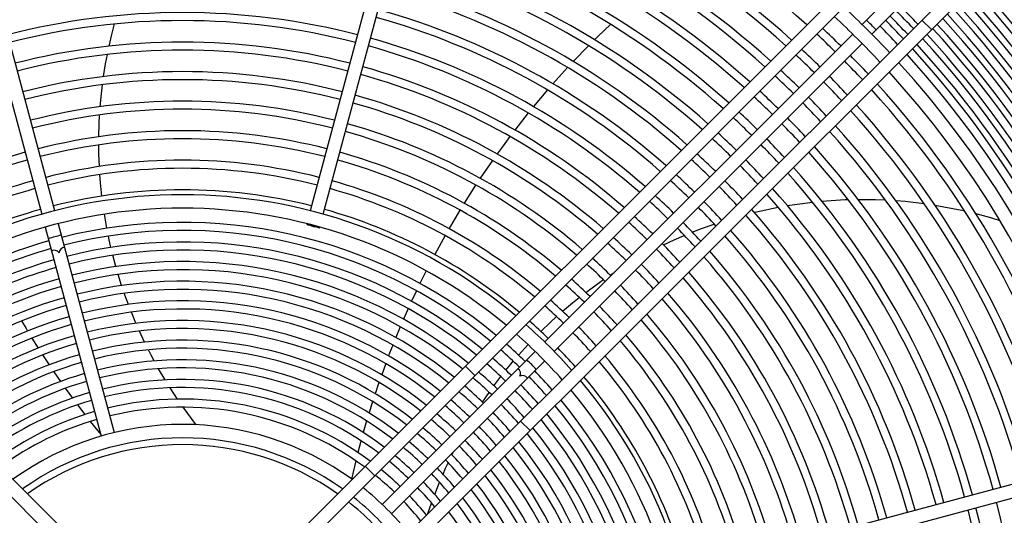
# Model space of a CAD drawing. Header units: centimetres. Extents: x -92429 to 178773, y 2337 to 428125.
# Tile 61 of 138: x 162468 to 162502, y 9173 to 9190. Entities that reach past the tile are written whole.
import ezdxf

# ---------------------------------------------------------------- set-up
doc = ezdxf.new("R2010")
doc.units = ezdxf.units.CM
doc.header["$LTSCALE"] = 50
doc.layers.add('WL_urządzenia', color=1, linetype='Continuous')

msp = doc.modelspace()

# ---------------------------------------------------------------- linework, layer by layer
at = {"layer": 'WL_urządzenia', "color": 1, "linetype": 'Continuous'}
for p, q in [((162464.966, 9198.072, 2170), (162468.853, 9183.566, 2170)), ((162469.3, 9183.686, 2170), (162465.413, 9198.192, 2170)), ((162482, 9198.192, 2170), (162478.113, 9183.686, 2170)), ((162478.561, 9183.566, 2170), (162482.448, 9198.072, 2170)), ((162446.143, 9196.138, 2170), (162470.172, 9172.109, 2170)), ((162477.241, 9172.109, 2170), (162501.27, 9196.138, 2170)), ((162469.781, 9171.844, 2170), (162445.816, 9195.81, 2170)), ((162501.598, 9195.81, 2170), (162477.632, 9171.844, 2170)), ((162479.205, 9170.271, 2170), (162503.171, 9194.237, 2170)), ((162503.498, 9193.909, 2170), (162479.47, 9169.881, 2170)), ((162500.253, 9193.22, 2170), (162497.14, 9190.107, 2170)), ((162500.581, 9192.893, 2170), (162497.467, 9189.779, 2170)), ((162499.195, 9190.262, 2170), (162499.523, 9189.934, 2170)), ((162471.27, 9189.765, 2170), (162471.363, 9190.13, 2170)), ((162488.46, 9190.114, 2170), (162488.038, 9189.709, 2170)), ((162471.178, 9189.365, 2170), (162471.27, 9189.765, 2170)), ((162496.812, 9189.779, 2170), (162486.193, 9179.16, 2170)), ((162488.038, 9189.709, 2170), (162487.91, 9189.583, 2170)), ((162486.52, 9178.832, 2170), (162497.14, 9189.451, 2170)), ((162487.708, 9189.38, 2170), (162487.179, 9188.834, 2170)), ((162471.057, 9188.752, 2170), (162471.118, 9189.079, 2170)), ((162470.987, 9188.317, 2170), (162471.057, 9188.752, 2170)), ((162486.876, 9188.508, 2170), (162486.477, 9188.065, 2170)), ((162486.984, 9188.626, 2170), (162486.876, 9188.508, 2170)), ((162470.911, 9187.72, 2170), (162470.948, 9188.032, 2170)), ((162486.291, 9187.852, 2170), (162485.806, 9187.277, 2170)), ((162470.87, 9187.274, 2170), (162470.911, 9187.72, 2170)), ((162470.834, 9186.682, 2170), (162470.85, 9186.991, 2170)), ((162485.628, 9187.059, 2170), (162485.164, 9186.471, 2170)), ((162470.822, 9186.239, 2170), (162470.834, 9186.682, 2170)), ((162484.994, 9186.248, 2170), (162484.758, 9185.93, 2170)), ((162470.825, 9185.654, 2170), (162470.821, 9185.958, 2170)), ((162484.758, 9185.93, 2170), (162484.552, 9185.646, 2170)), ((162470.842, 9185.212, 2170), (162470.825, 9185.654, 2170)), ((162484.39, 9185.418, 2170), (162483.97, 9184.805, 2170)), ((162470.881, 9184.65, 2170), (162470.859, 9184.933, 2170)), ((162470.928, 9184.194, 2170), (162470.881, 9184.65, 2170)), ((162483.811, 9184.565, 2170), (162483.417, 9183.946, 2170)), ((162483.816, 9184.572, 2170), (162483.811, 9184.565, 2170)), ((162495.75, 9184.018, 2170), (162496.551, 9184.069, 2170)), ((162496.551, 9184.069, 2170), (162496.651, 9184.072, 2170)), ((162496.996, 9184.079, 2170), (162497.591, 9184.073, 2170)), ((162497.591, 9184.073, 2170), (162497.934, 9184.06, 2170)), ((162483.271, 9183.709, 2170), (162482.944, 9183.158, 2170)), ((162493.489, 9183.65, 2170), (162494.24, 9183.81, 2170)), ((162494.557, 9183.866, 2170), (162495.419, 9183.985, 2170)), ((162498.294, 9184.038, 2170), (162498.617, 9184.011, 2170)), ((162498.617, 9184.011, 2170), (162499.272, 9183.935, 2170)), ((162499.646, 9183.88, 2170), (162500.571, 9183.703, 2170)), ((162500.571, 9183.703, 2170), (162500.664, 9183.682, 2170)), ((162471.098, 9183.084, 2170), (162471.014, 9183.564, 2170)), ((162493.415, 9183.632, 2170), (162493.489, 9183.65, 2170)), ((162501.054, 9183.587, 2170), (162501.559, 9183.449, 2170)), ((162501.559, 9183.449, 2170), (162501.881, 9183.351, 2170)), ((162468.972, 9183.118, 2170), (162470.904, 9175.911, 2170)), ((162469.42, 9183.238, 2170), (162471.351, 9176.031, 2170)), ((162477.993, 9183.238, 2170), (162477.987, 9183.215, 2170)), ((162478.434, 9183.095, 2170), (162478.441, 9183.118, 2170)), ((162482.944, 9183.158, 2170), (162482.894, 9183.071, 2170)), ((162491.281, 9182.949, 2170), (162491.601, 9183.073, 2170)), ((162491.601, 9183.073, 2170), (162492.034, 9183.228, 2170)), ((162471.18, 9182.681, 2170), (162471.152, 9182.811, 2170)), ((162471.239, 9182.42, 2170), (162471.18, 9182.681, 2170)), ((162482.756, 9182.829, 2170), (162482.401, 9182.179, 2170)), ((162490.289, 9182.511, 2170), (162490.661, 9182.685, 2170)), ((162490.661, 9182.685, 2170), (162491.006, 9182.835, 2170)), ((162471.409, 9181.76, 2170), (162471.305, 9182.149, 2170)), ((162471.609, 9181.105, 2170), (162471.488, 9181.491, 2170)), ((162482.108, 9181.615, 2170), (162481.891, 9181.177, 2170)), ((162488.452, 9181.466, 2170), (162488.588, 9181.556, 2170)), ((162487.606, 9180.866, 2170), (162487.963, 9181.13, 2170)), ((162487.963, 9181.13, 2170), (162488.216, 9181.308, 2170)), ((162471.765, 9180.653, 2170), (162471.7, 9180.837, 2170)), ((162471.84, 9180.452, 2170), (162471.765, 9180.653, 2170)), ((162481.771, 9180.926, 2170), (162481.601, 9180.563, 2170)), ((162487.147, 9180.504, 2170), (162487.384, 9180.694, 2170)), ((162481.486, 9180.309, 2170), (162481.46, 9180.251, 2170)), ((162486.809, 9180.218, 2170), (162487.147, 9180.504, 2170)), ((162472.102, 9179.803, 2170), (162471.944, 9180.185, 2170)), ((162481.46, 9180.251, 2170), (162481.324, 9179.942, 2170)), ((162486.39, 9179.842, 2170), (162486.6, 9180.033, 2170)), ((162468.157, 9179.882, 2170), (162468.314, 9179.618, 2170)), ((162481.215, 9179.685, 2170), (162481.061, 9179.313, 2170)), ((162486.06, 9179.524, 2170), (162486.39, 9179.842, 2170)), ((162468.314, 9179.618, 2170), (162468.364, 9179.535, 2170)), ((162468.511, 9179.294, 2170), (162468.727, 9178.95, 2170)), ((162472.399, 9179.154, 2170), (162472.22, 9179.536, 2170)), ((162480.956, 9179.052, 2170), (162480.845, 9178.767, 2170)), ((162485.29, 9178.706, 2170), (162485.617, 9179.068, 2170)), ((162468.881, 9178.711, 2170), (162469.105, 9178.37, 2170)), ((162472.629, 9178.699, 2170), (162472.531, 9178.887, 2170)), ((162472.733, 9178.504, 2170), (162472.629, 9178.699, 2170)), ((162485.865, 9178.832, 2170), (162480.589, 9173.556, 2170)), ((162480.845, 9178.767, 2170), (162480.81, 9178.675, 2170)), ((162480.711, 9178.411, 2170), (162480.573, 9178.029, 2170)), ((162486.193, 9178.504, 2170), (162480.916, 9173.228, 2170)), ((162483.461, 9178.329, 2170), (162483.789, 9178.002, 2170)), ((162484.854, 9178.186, 2170), (162485.023, 9178.394, 2170)), ((162485.023, 9178.394, 2170), (162485.109, 9178.495, 2170)), ((162469.265, 9178.133, 2170), (162469.5, 9177.794, 2170)), ((162473.109, 9177.85, 2170), (162472.882, 9178.236, 2170)), ((162484.439, 9177.646, 2170), (162484.681, 9177.967, 2170)), ((162480.479, 9177.762, 2170), (162480.349, 9177.374, 2170)), ((162469.667, 9177.559, 2170), (162469.911, 9177.222, 2170)), ((162473.535, 9177.186, 2170), (162473.277, 9177.579, 2170)), ((162484.046, 9177.085, 2170), (162484.275, 9177.418, 2170)), ((162470.086, 9176.988, 2170), (162470.121, 9176.941, 2170)), ((162470.121, 9176.941, 2170), (162470.342, 9176.652, 2170)), ((162480.261, 9177.103, 2170), (162480.138, 9176.709, 2170)), ((162474.18, 9176.302, 2170), (162473.727, 9176.909, 2170)), ((162470.524, 9176.419, 2170), (162470.889, 9175.964, 2170)), ((162480.055, 9176.433, 2170), (162479.94, 9176.032, 2170)), ((162485.362, 9176.428, 2170), (162485.69, 9176.101, 2170)), ((162479.848, 9175.694, 2170), (162479.756, 9175.343, 2170)), ((162479.863, 9175.751, 2170), (162479.848, 9175.694, 2170)), ((162482.994, 9175.262, 2170), (162483.037, 9175.349, 2170)), ((162479.684, 9175.055, 2170), (162479.538, 9174.429, 2170)), ((162482.777, 9174.8, 2170), (162482.866, 9174.993, 2170)), ((162505.433, 9175.087, 2170), (162490.927, 9171.2, 2170)), ((162480.003, 9174.871, 2170), (162480.331, 9174.544, 2170)), ((162482.688, 9174.598, 2170), (162482.777, 9174.8, 2170)), ((162491.047, 9170.752, 2170), (162505.553, 9174.639, 2170)), ((162482.404, 9173.899, 2170), (162482.568, 9174.316, 2170)), ((162482.169, 9173.235, 2170), (162482.294, 9173.6, 2170))]:
    msp.add_line(p, q, dxfattribs=at)
for points in [[(162497.617, 9189.929, -0.037253), (162497.46, 9190.099, -0.037253), (162497.29, 9190.257)], [(162478.434, 9183.095, -0.037253), (162478.213, 9183.164, -0.037253), (162477.987, 9183.215)], [(162477.987, 9183.215, -0.037253), (162478.208, 9183.147)], [(162478.208, 9183.147, -0.037253), (162478.434, 9183.095)], [(162469.526, 9182.842, -0.037253), (162469.3, 9182.79, -0.037253), (162469.079, 9182.722)], [(162469.638, 9182.425, 0.374287), (162469.449, 9182.235, 0.374287), (162469.19, 9182.305)], [(162485.902, 9178.214, -0.037253), (162485.745, 9178.384, -0.037253), (162485.575, 9178.542)], [(162485.597, 9177.909, 0.374287), (162485.338, 9177.977, 0.374287), (162485.27, 9178.237)]]:
    msp.add_lwpolyline(points, format="xyb", dxfattribs=at)
for radius, start, end in [(47.277, 319.4416, 310.5584), (42.566, 317.9961, 312.0039), (42.222, 318.0205, 311.9795), (42.012, 318.0356, 311.9644), (32.051, 47.8183, 74.5857), (31.032, 47.9109, 74.5721), (31.31, 47.8851, 74.5759), (30.013, 48.0099, 74.5576), (30.291, 47.9822, 74.5616), (28.994, 48.1157, 74.542), (29.272, 48.0861, 74.5464), (28.253, 48.1975, 74.53), (27.975, 48.2293, 74.5253), (27.234, 48.3173, 74.5124), (26.956, 48.3516, 74.5074), (38.239, 317.3619, 42.6381), (37.729, 15.3519, 42.6061), (37.775, 317.3909, 42.6091), (26.215, 48.4464, 74.4935), (37.205, 15.3569, 42.5724), (37.483, 15.3543, 42.5904), (37.544, 15.3537, 42.5943), (25.937, 48.4834, 74.488), (36.714, 15.3617, 42.5399), (36.992, 15.359, 42.5584), (36.501, 15.3638, 42.5256), (24.177, 75.5492, 104.4508), (25.196, 48.586, 74.473), (33.372, 43.0898, 46.9102), (34.538, 43.1543, 44.6155), (34.751, 43.1656, 44.6179), (36.011, 15.3687, 42.4918), (36.223, 15.3666, 42.5065), (23.899, 75.5556, 104.4444), (24.918, 48.626, 74.4671), (32.908, 43.0629, 46.9371), (34.048, 43.1277, 44.61), (34.26, 43.1393, 44.6124), (35.52, 15.3738, 42.4571), (35.732, 15.3716, 42.4723), (32.329, 45.4107, 46.9719), (33.769, 43.1123, 44.6068), (35.029, 15.3791, 42.4215), (35.242, 15.3768, 42.4371), (23.158, 75.5734, 104.4266), (24.177, 48.7373, 74.4508), (32.051, 45.4143, 46.989), (34.538, 15.3845, 42.3848), (34.751, 15.3821, 42.4008), (22.88, 75.5804, 104.4196), (23.899, 48.7809, 74.4444), (31.31, 45.4241, 47.0361), (34.048, 15.39, 42.3471), (34.26, 15.3876, 42.3636), (31.032, 45.4279, 47.0543), (32.051, 43.011, 44.5857), (32.329, 43.0281, 44.5893), (33.372, 317.7066, 42.2934), (33.769, 15.3932, 42.3252), (22.139, 75.5998, 104.4002), (23.158, 48.902, 74.4266), (30.291, 45.4384, 47.1046), (32.908, 317.7448, 42.2552), (21.861, 75.6074, 104.3926), (22.88, 48.9495, 74.4196), (30.013, 45.4424, 47.1241), (31.032, 42.9457, 44.5721), (31.31, 42.9639, 44.5759), (29.272, 45.4536, 47.1779), (32.051, 15.4143, 42.1817), (32.329, 15.4107, 42.206), (21.12, 75.6287, 104.3713), (22.139, 49.0819, 74.4002), (28.994, 45.458, 47.1988), (30.291, 42.8954, 44.5616), (20.842, 75.6371, 104.3629), (21.861, 49.1339, 74.3926), (28.253, 45.47, 47.2565), (30.013, 42.8759, 44.5576), (31.032, 15.4279, 42.0891), (31.31, 15.4241, 42.1149), (27.975, 45.4747, 47.2789), (29.272, 42.8221, 44.5464), (20.101, 75.6606, 104.3394), (20.842, 49.3364, 74.3629), (21.12, 49.2792, 74.3713), (28.994, 42.8012, 44.542), (30.013, 15.4424, 41.9901), (30.291, 15.4384, 42.0178), (19.823, 75.6699, 104.3301), (26.956, 45.4926, 47.3651), (27.234, 45.4876, 47.341), (28.253, 42.7435, 44.53), (27.975, 42.7211, 44.5253), (29.272, 15.4536, 41.9139), (20.101, 105.6606, 130.5034), (19.823, 105.6699, 130.4402), (19.082, 75.6959, 104.3041), (19.823, 49.5598, 74.3301), (20.101, 49.4966, 74.3394), (25.937, 45.512, 47.4581), (26.215, 45.5065, 47.432), (27.234, 42.659, 44.5124), (28.994, 15.458, 41.8843), (18.804, 75.7062, 104.2938), (26.956, 42.6349, 44.5074), (28.253, 15.47, 41.8025), (24.918, 45.5329, 47.5587), (25.196, 45.527, 47.5304), (26.215, 42.568, 44.4935), (27.975, 15.4747, 41.7707), (19.082, 105.6959, 130.2628), (18.804, 105.7062, 130.1926), (18.063, 75.7351, 104.2649), (18.804, 49.8074, 74.2938), (19.082, 49.7372, 74.3041), (25.937, 42.5419, 44.488), (27.234, 15.4876, 41.6827), (17.891, 50.0533, 129.9467), (24.177, 45.5492, 47.6372), (26.956, 15.4926, 41.6484), (18.063, 105.7351, 129.9949), (17.428, 50.1881, 129.8119), (18.063, 50.0051, 74.2649), (23.899, 45.5556, 47.6679), (24.918, 42.4413, 44.4671), (25.196, 42.4696, 44.473), (26.215, 15.5065, 41.5536), (23.158, 45.5734, 47.7533), (25.937, 15.512, 41.5166), (16.94, 50.3379, 104.2161), (22.88, 45.5804, 47.7868), (23.899, 42.3321, 44.4444), (24.177, 42.3628, 44.4508), (16.662, 50.4272, 104.203), (22.139, 45.5998, 47.8801), (24.918, 15.5329, 41.374), (25.196, 15.527, 41.414), (16.94, 105.7839, 129.6621), (16.662, 105.797, 129.5728), (16.262, 50.561, 104.1835), (21.861, 45.6074, 47.9168), (22.88, 42.2132, 44.4196), (23.158, 42.2467, 44.4266), (15.984, 50.658, 104.1693), (21.12, 45.6287, 48.0192), (23.899, 15.5556, 41.2191), (24.177, 15.5492, 41.2627), (16.262, 105.8165, 129.439), (15.984, 105.8307, 129.342), (15.585, 50.8036, 104.148), (20.842, 45.6371, 48.0595), (22.139, 42.1199, 44.4002), (15.585, 105.852, 129.1964), (15.307, 50.9094, 104.1325), (20.101, 45.6606, 48.1724), (21.861, 42.0832, 44.3926), (22.88, 15.5804, 41.0505), (23.158, 15.5734, 41.098), (15.307, 105.8675, 129.0906), (14.907, 51.0683, 104.1092), (19.823, 45.6699, 48.217), (21.12, 41.9808, 44.3713), (14.907, 105.8908, 128.9317), (14.629, 51.1842, 104.0923), (20.842, 41.9405, 44.3629), (21.861, 15.6074, 40.8661), (22.139, 15.5998, 40.9181), (14.629, 105.9077, 128.8158), (14.23, 51.3585, 104.0668), (18.804, 45.7062, 48.3915), (19.082, 45.6959, 48.342), (20.101, 41.8276, 44.3394), (14.23, 105.9332, 128.6415), (13.951, 51.4858, 104.0482), (19.823, 41.783, 44.3301), (21.12, 15.6287, 40.7208), (13.951, 105.9518, 128.5142), (13.552, 51.6778, 104.0201), (17.891, 41.4353, 48.5647), (18.063, 45.7351, 48.5308), (19.082, 41.658, 44.3041), (20.842, 15.6371, 40.6636), (13.552, 105.9799, 128.3222), (13.274, 51.8184, 103.9996), (17.428, 41.3403, 48.6597), (18.804, 41.6085, 44.2938), (20.101, 15.6606, 40.5034), (13.274, 106.0004, 128.1816), (12.874, 52.031, 103.9686), (16.94, 45.7839, 48.7652), (18.063, 41.4692, 44.2649), (19.823, 15.6699, 40.4402), (12.874, 106.0314, 127.969), (12.596, 52.1871, 103.9458), (16.662, 45.797, 48.8281), (19.082, 15.6959, 40.2628), (12.596, 106.0542, 127.8129), (12.197, 52.4238, 103.9113), (15.984, 45.8307, 48.9907), (16.262, 45.8165, 48.9223), (18.804, 15.7062, 40.1926), (12.197, 106.0887, 127.5762), (11.919, 52.598, 103.8859), (15.585, 45.852, 49.0931), (16.662, 41.1719, 44.203), (16.94, 41.2348, 44.2161), (18.063, 15.7351, 39.9949), (11.919, 106.1142, 127.402), (11.519, 52.8631, 103.8472), (14.907, 45.8908, 49.2795), (15.307, 45.8675, 49.1676), (16.262, 41.0777, 44.1835), (17.891, 320.0533, 39.9467), (11.519, 106.1528, 127.1369), (11.241, 53.0589, 103.8187), (14.629, 45.9077, 49.361), (15.984, 41.0093, 44.1693), (17.428, 320.1881, 39.8119), (11.241, 106.1813, 126.9411), (10.842, 53.358, 103.7751), (13.951, 45.9518, 49.5733), (14.23, 45.9332, 49.4837), (15.307, 40.8324, 44.1325), (15.585, 40.9069, 44.148), (16.662, 345.797, 39.5728), (16.94, 345.7839, 39.6621), (10.842, 106.2249, 126.642), (10.563, 53.5797, 103.7429), (13.552, 45.9799, 49.7084), (14.907, 40.7205, 44.1092), (16.262, 345.8165, 39.439), (10.563, 106.2571, 126.4203), (9.967, 54.0971, 125.9029), (13.274, 46.0004, 49.8073), (14.23, 40.5163, 44.0668), (14.629, 40.639, 44.0923), (15.984, 345.8307, 39.342), (12.596, 46.0542, 50.0665), (12.874, 46.0314, 49.9568), (13.951, 40.4267, 44.0482), (15.307, 345.8675, 39.0906), (15.585, 345.852, 39.1964), (9.504, 54.5449, 125.4551), (9.27, 54.7878, 125.2122), (12.197, 46.0887, 50.2329), (13.274, 40.1927, 43.9996), (13.552, 40.2916, 44.0201), (14.907, 345.8908, 38.9317), (11.519, 46.1528, 50.5417), (11.919, 46.1142, 50.3554), (12.874, 40.0432, 43.9686), (14.23, 345.9332, 38.6415), (14.629, 345.9077, 38.8158), (11.241, 46.1813, 50.6792), (12.596, 39.9335, 43.9458), (13.951, 345.9518, 38.5142), (10.563, 46.2571, 51.0448), (10.842, 46.2249, 50.8892), (11.919, 39.6446, 43.8858), (12.197, 39.7671, 43.9113), (13.274, 346.0004, 38.1816), (13.552, 345.9799, 38.3222), (11.519, 39.4583, 43.8472), (12.874, 346.0314, 37.969), (9.967, 38.5921, 51.4079), (11.241, 39.3208, 43.8187), (12.596, 346.0542, 37.8129), (9.27, 38.1079, 51.8921), (9.504, 38.2782, 51.7218), (10.563, 38.9552, 43.7429), (10.842, 39.1108, 43.7751), (11.919, 346.1142, 37.402), (12.197, 346.0887, 37.5762), (28.994, 345.458, 14.542), (11.519, 346.1528, 37.1369), (27.975, 345.4747, 14.5253), (28.253, 345.47, 14.53)]:
    msp.add_arc((162473.707, 9166.346, 2170), radius, start, end, dxfattribs=at)

doc.saveas('drawing.dxf')
